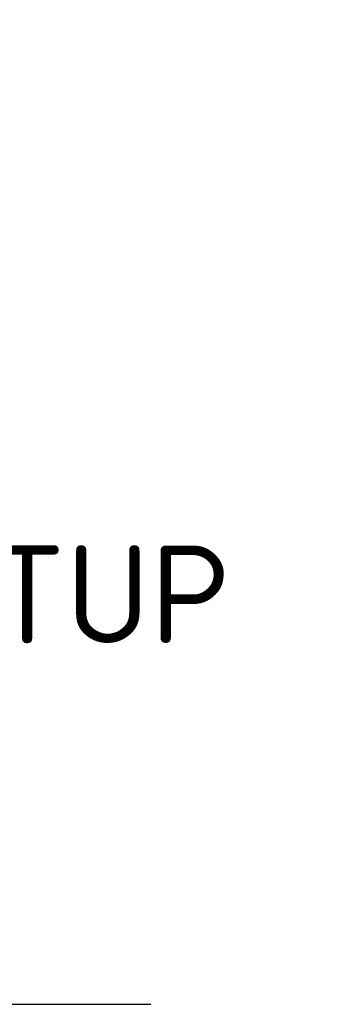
# Model space of a CAD drawing. Header units: millimetres. Extents: x -118752 to 407724, y -73278 to 155058.
# Tile 100 of 256: x -45514 to -45155, y 63037 to 64196. Entities that reach past the tile are written whole.
import ezdxf

# ---------------------------------------------------------------- set-up
doc = ezdxf.new("R2010")
doc.units = ezdxf.units.MM
doc.header["$LTSCALE"] = 10
doc.layers.add('CKTEXTY_MALE', color=3, linetype='Continuous', lineweight=18)
doc.styles.get("Standard").update_dxf_attribs({"font": 'isocpeur.ttf'})
doc.dimstyles.new('CADKON$7', dxfattribs={"dimscale": 100, "dimtxt": 2.5, "dimasz": 2.5, "dimexe": 1.8, "dimexo": 5, "dimgap": 0.6, "dimtad": 1, "dimrnd": 1, "dimtxsty": 'Standard', "dimblk1": 'OBLIQUE', "dimblk2": 'OBLIQUE', "dimsah": 1, "dimcen": 2.5, "dimadec": 1, "dimazin": 2, "dimtfac": 1, "dimtdec": 4, "dimtix": 1, "dimtmove": 0, "dimatfit": 3, "dimldrblk": 'DOTSMALL', "dimfxl": 5, "dimfxlon": 1, "dimtfill": 1, "dimtolj": 1, "dimarcsym": 0})

# ---------------------------------------------------------------- blocks, each defined once
blk = doc.blocks.new('_OBLIQUE')
at = {"color": 0, "linetype": 'ByBlock'}
blk.add_line((-0.5, -0.5), (0.5, 0.5), dxfattribs=at)

msp = doc.modelspace()

# ---------------------------------------------------------------- texts
at = {"layer": 'CKTEXTY_MALE', "insert": (-47774.92, 63067.302), "char_height": 115, "attachment_point": 7}
msp.add_mtext('BOX PRO PROTIPOŽÁRNÍ PROSTUP\\PVĚTŠÍHO POČTU INSTALACÍ \\P(MAX. VELIKOST 300/900)', dxfattribs=at)

# ---------------------------------------------------------------- leaders
at = {"layer": 'CKTEXTY_MALE', "annotation_type": 0, "has_hookline": 1, "hookline_direction": 0, "text_width": 2415}
msp.add_leader([(-50006.542, 64195.76), (-47904.92, 63037.302), (-47804.92, 63037.302)], dimstyle='CADKON$7', override={"dimscale": 50, "dimtxt": 2.3, "dimasz": 2, "dimfxl": 1, "dimfxlon": 0}, dxfattribs=at)

doc.saveas('drawing.dxf')
